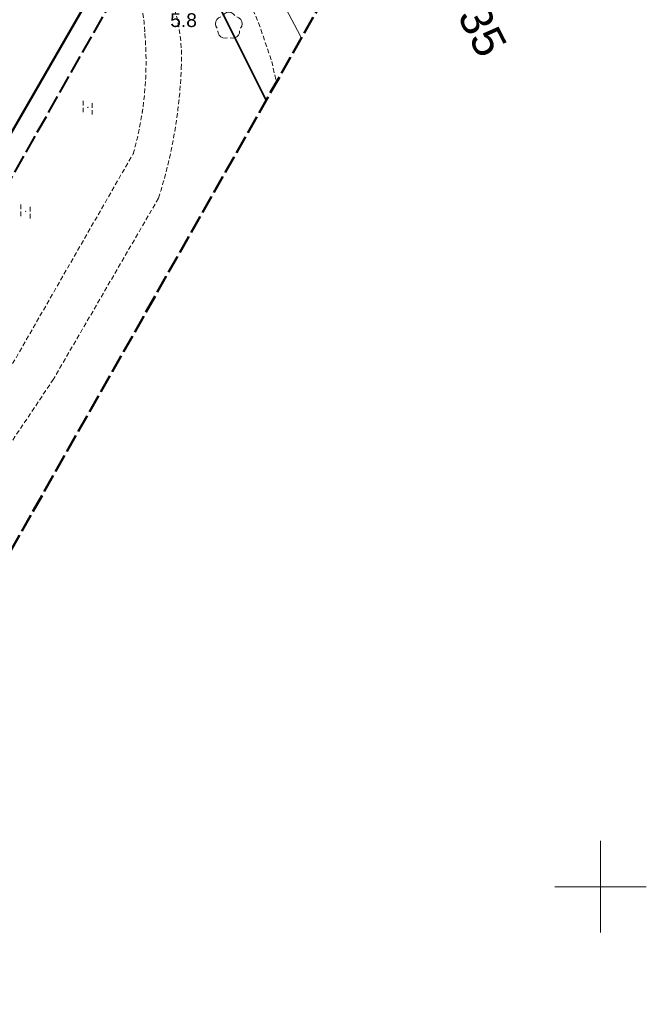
# Model space of a CAD drawing. Extents: x 5477758 to 5478333, y 5918235 to 5918502.
# Tile 65 of 130: x 5477968 to 5478002, y 5918394 to 5918447. Entities that reach past the tile are written whole.
import ezdxf
from ezdxf.enums import TextEntityAlignment as Align

# ---------------------------------------------------------------- set-up
doc = ezdxf.new("R2010")
doc.units = 0
doc.header["$LTSCALE"] = 0.25
doc.header["$PDSIZE"] = 0.75
for name, pattern in [('PRZER1-1', [2, 1, -1]), ('PRZER2-1', [3, 2, -1]), ('PRZER3-2', [5, 3, -2]), ('PRZER4-1', [5, 4, -1])]:
    doc.linetypes.add(name, pattern=pattern)
doc.layers.get('0').update_dxf_attribs({"linetype": 'CONTINUOUS', "lineweight": 13})
for name, color, linetype, lineweight in [('FrameItemsLayer$', 7, 'CONTINUOUS', 0), ('GESBZO', 252, 'CONTINUOUS', 50), ('GESDZI', 30, 'CONTINUOUS', 35), ('GESJOB_O', 252, 'PRZER3-2', 35), ('GESUZY', 252, 'PRZER1-1', 18), ('GSPPRB', 252, 'CONTINUOUS', 20), ('GSPRDL', 252, 'CONTINUOUS', 18), ('GSPWPN_O', 252, 'CONTINUOUS', 13), ('GSSKOD', 252, 'PRZER2-1', 18), ('GSSUTR', 252, 'PRZER2-1', 18), ('GULGPR', 252, 'CONTINUOUS', 18), ('zakres', 252, 'PRZER4-1', 50)]:
    doc.layers.add(name, color=color, linetype=linetype, lineweight=lineweight)
doc.layers.add('kołnierz', color=252, linetype='CONTINUOUS', lineweight=70, plot=False)
doc.styles.add('GEO-INFO', font='arial.ttf')

# ---------------------------------------------------------------- blocks, each defined once
blk = doc.blocks.new('SPTRW')
at = {"color": 0}
for points in [[(-0.51332, 0.7233), (-0.51332, -0.7767)], [(0.48668, -0.7767), (0.48668, 0.7233)]]:
    blk.add_lwpolyline(points, dxfattribs=at)
blk = doc.blocks.new('SPDLP')
blk.add_hatch(color=0).paths.add_polyline_path([(0, -0.09), (0.027812, -0.085595), (0.052901, -0.072812), (0.072812, -0.052901), (0.085595, -0.027812), (0.09, 0), (0.085595, 0.027812), (0.072812, 0.052901), (0.052901, 0.072812), (0.027812, 0.085595), (0, 0.09), (-0.027812, 0.085595), (-0.052901, 0.072812), (-0.072812, 0.052901), (-0.085595, 0.027812), (-0.09, 0), (-0.085595, -0.027812), (-0.072812, -0.052901), (-0.052901, -0.072812), (-0.027812, -0.085595)])
at = {"color": 0}
for points in [[(-0.648554, 1.126667), (-0.481106, 1.325358), (-0.255912, 1.454989), (0, 1.5), (0.255912, 1.454989), (0.481106, 1.325358), (0.648554, 1.126667)], [(-1.271938, -0.268652), (-1.40916, -0.048001), (-1.462858, 0.20623), (-1.426585, 0.463525), (-1.304695, 0.693003), (-1.11182, 0.867117), (-0.871109, 0.964971)], [(0.871109, 0.964971), (1.11182, 0.867117), (1.304695, 0.693003), (1.426585, 0.463525), (1.462858, 0.20623), (1.40916, -0.048001), (1.271938, -0.268652)], [(-0.137547, -1.292703), (-0.389802, -1.355024), (-0.648184, -1.327532), (-0.881678, -1.213525), (-1.062258, -1.026689), (-1.168249, -0.78945), (-1.186929, -0.530282)], [(1.186929, -0.530282), (1.168249, -0.78945), (1.062258, -1.026689), (0.881678, -1.213525), (0.648184, -1.327532), (0.389802, -1.355024), (0.137547, -1.292703)]]:
    blk.add_lwpolyline(points, dxfattribs=at)

msp = doc.modelspace()

# ---------------------------------------------------------------- linework, layer by layer
at = {"layer": 'FrameItemsLayer$', "color": 7, "linetype": 'Continuous', "lineweight": 18}
for points in [[(5478000, 5918397.5), (5478000, 5918402.5)], [(5477997.5, 5918400), (5478002.5, 5918400)]]:
    msp.add_lwpolyline(points, dxfattribs=at)
at = {"layer": 'GESBZO', "linetype": 'Continuous', "lineweight": 50}
msp.add_lwpolyline([(5477947.596, 5918427.361), (5477964.141, 5918455.941), (5477973.257, 5918450.553), (5477957.124, 5918422.592), (5477958.789, 5918421.465), (5477950.46, 5918406.9), (5477941.35, 5918412.22), (5477949.411, 5918426.304)], close=True, dxfattribs=at)
at = {"layer": 'GESDZI', "linetype": 'Continuous'}
for points in [[(5477956.852, 5918483.668), (5477963.46, 5918476), (5477971.4, 5918463.59), (5477981.759, 5918442.93)], [(5477981.759, 5918442.93), (5477971.4, 5918463.59), (5477963.46, 5918476), (5477956.852, 5918483.668)]]:
    msp.add_lwpolyline(points, dxfattribs=at)
at = {"layer": 'GESUZY', "linetype": 'PRZER1-1', "lineweight": 18, "ltscale": 0.5}
for points in [[(5477956.852, 5918483.668), (5477963.46, 5918476), (5477971.4, 5918463.59), (5477981.759, 5918442.93)], [(5477981.759, 5918442.93), (5477971.4, 5918463.59), (5477963.46, 5918476), (5477956.852, 5918483.668)]]:
    msp.add_lwpolyline(points, dxfattribs=at)
at = {"layer": 'GSPPRB', "linetype": 'Continuous', "lineweight": 20}
for p in [(5477975.121, 5918446.676), (5477974.993, 5918442.297), (5477974.493, 5918439.999)]:
    msp.add_point(p, dxfattribs=at)
at = {"layer": 'GSSKOD', "linetype": 'PRZER2-1', "lineweight": 18, "ltscale": 0.5}
msp.add_lwpolyline([(5477957.805, 5918483.128), (5477958.203, 5918482.622), (5477963.336, 5918475.72), (5477968.236, 5918468.933), (5477970.258, 5918465.638), (5477974.812, 5918459.035), (5477978.364, 5918453.259), (5477980.276, 5918449.561), (5477981.34, 5918447.144), (5477982.062, 5918445.034), (5477982.307, 5918443.897)], dxfattribs=at)
for points in [[(5477964.287, 5918457.946), (5477974.857, 5918451.467, -0.191303), (5477977.119, 5918444.664, -0.067534), (5477975.879, 5918437.577), (5477970.144, 5918427.702), (5477965.273, 5918420.409), (5477963.954, 5918418.054), (5477956.135, 5918403.788)], [(5477954.279, 5918404.806), (5477974.493, 5918439.999, 0.092657), (5477975.121, 5918446.676, 0.188707), (5477973.696, 5918450.211), (5477973.257, 5918450.553), (5477964.141, 5918455.941), (5477963.369, 5918456.364)]]:
    msp.add_lwpolyline(points, format="xyb", dxfattribs=at)
at = {"layer": 'GSSUTR', "linetype": 'PRZER2-1', "lineweight": 18, "ltscale": 0.5}
for points in [[(5477972.018, 5918442.535), (5477972.008, 5918442.515), (5477972.028, 5918442.515)], [(5477968.62, 5918436.872), (5477968.61, 5918436.852), (5477968.63, 5918436.852)]]:
    msp.add_lwpolyline(points, close=True, dxfattribs=at)
at = {"layer": 'GULGPR', "linetype": 'Continuous', "lineweight": 18}
msp.add_lwpolyline([(5477963.951, 5918479.64), (5477971.628, 5918469.679), (5477977.854, 5918457.317), (5477983.634, 5918446.418), (5477983.67, 5918446.299)], dxfattribs=at)
at = {"layer": 'kołnierz', "linetype": 'PRZER4-1', "lineweight": 50}
msp.add_lwpolyline([(5477977.309, 5918380.798), (5477954.837, 5918395.479), (5477993.178, 5918463.057), (5477934.574, 5918496.308), (5477890.354, 5918424.446), (5477901.969, 5918417.467), (5477859.483, 5918348.301), (5477882.168, 5918332.75), (5477926.647, 5918301.778)], close=True, dxfattribs=at)
at = {"layer": 'zakres', "linetype": 'PRZER4-1', "lineweight": 40}
msp.add_lwpolyline([(5477963.54, 5918377.848), (5477941.504, 5918392.244), (5477979.546, 5918459.295), (5477938.033, 5918482.848), (5477904.167, 5918427.813), (5477915.775, 5918420.837), (5477872.982, 5918351.171), (5477887.852, 5918340.978), (5477923.836, 5918315.921)], close=True, dxfattribs=at)

# ---------------------------------------------------------------- block references
at = {"layer": 'GSPRDL', "color": 96, "lineweight": 18, "true_color": 0x008000, "xscale": 0.5, "yscale": 0.5}
msp.add_blockref('SPDLP', (5477979.711, 5918446.98), dxfattribs=at)
at = {"layer": 'GSSUTR', "lineweight": 18, "xscale": 0.5, "yscale": 0.5}
for p in [(5477972.018, 5918442.525), (5477968.62, 5918436.862)]:
    msp.add_blockref('SPTRW', p, dxfattribs=at)

# ---------------------------------------------------------------- texts
at = {"layer": 'GESJOB_O', "linetype": 'Continuous', "lineweight": 0, "style": 'GEO-INFO'}
msp.add_text('Obr. 4035', height=1.75, rotation=297.1924, dxfattribs=at).set_placement((5477991.701, 5918450.345), align=Align.MIDDLE_CENTER)
at = {"layer": 'GSPWPN_O', "linetype": 'Continuous', "lineweight": 0, "style": 'GEO-INFO'}
msp.add_text('5.8', height=0.75, dxfattribs=at).set_placement((5477976.515, 5918446.915))

doc.saveas('drawing.dxf')
